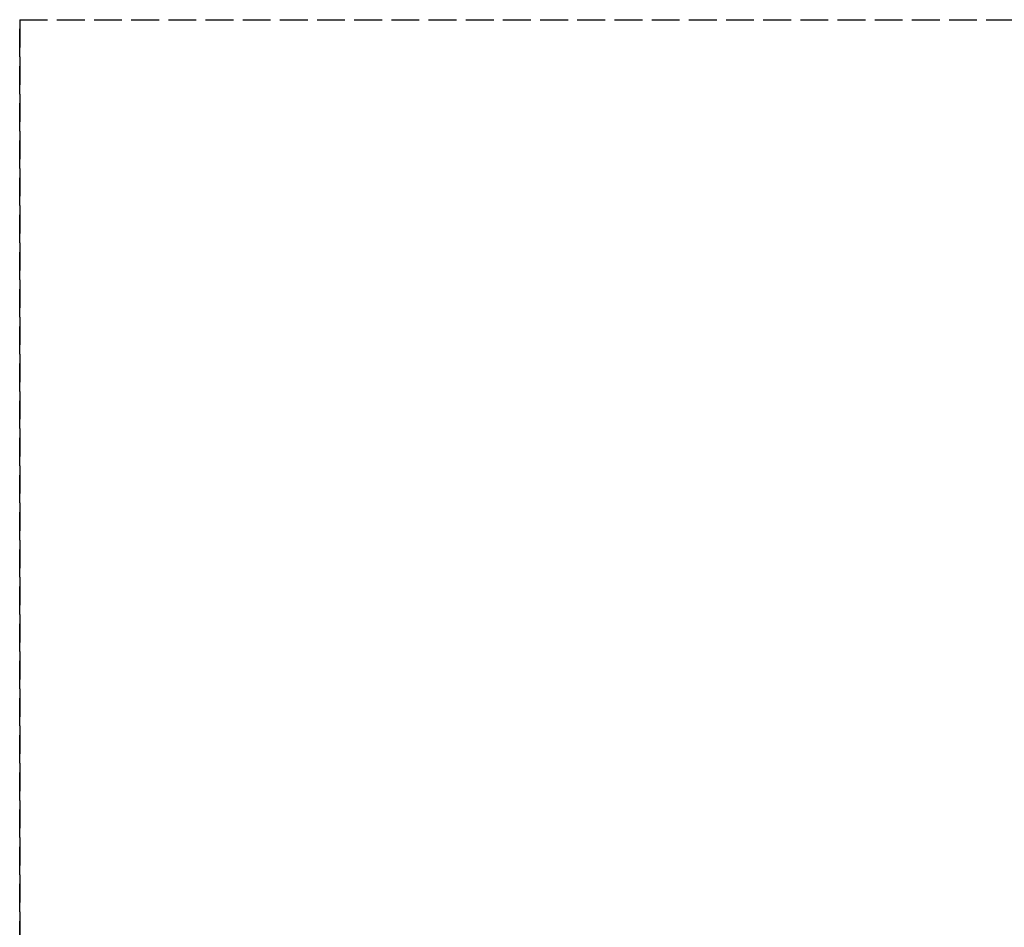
# Model space of a CAD drawing. Header units: millimetres. Extents: x 0 to 2050, y -94 to 94.
# Tile 7 of 12: x 0 to 53, y 45 to 94. Entities that reach past the tile are written whole.
import ezdxf

# ---------------------------------------------------------------- set-up
doc = ezdxf.new("R2010")
doc.units = ezdxf.units.MM
doc.header["$LTSCALE"] = 10
doc.linetypes.add('ALLCAD_Strich', pattern=[0.2, 0.15, -0.05])
doc.layers.add('BESCH_KONT_sich_schn_grun_2d', color=10, linetype='Continuous')
doc.layers.add('BESCH_KONT_sich_schn_seit_2d', color=160, linetype='Continuous')

msp = doc.modelspace()

# ---------------------------------------------------------------- linework, layer by layer
at = {"layer": 'BESCH_KONT_sich_schn_grun_2d', "linetype": 'ALLCAD_Strich'}
for q in [(0, -94), (2050, 94)]:
    msp.add_line((0, 94), q, dxfattribs=at)
at = {"layer": 'BESCH_KONT_sich_schn_seit_2d', "linetype": 'ALLCAD_Strich'}
for p, q in [((0, 94, 2410), (0, -94, 2410)), ((0, 94, 2360), (0, 94, 2410)), ((0, -94, 2360), (0, 94, 2360))]:
    msp.add_line(p, q, dxfattribs=at)

doc.saveas('drawing.dxf')
